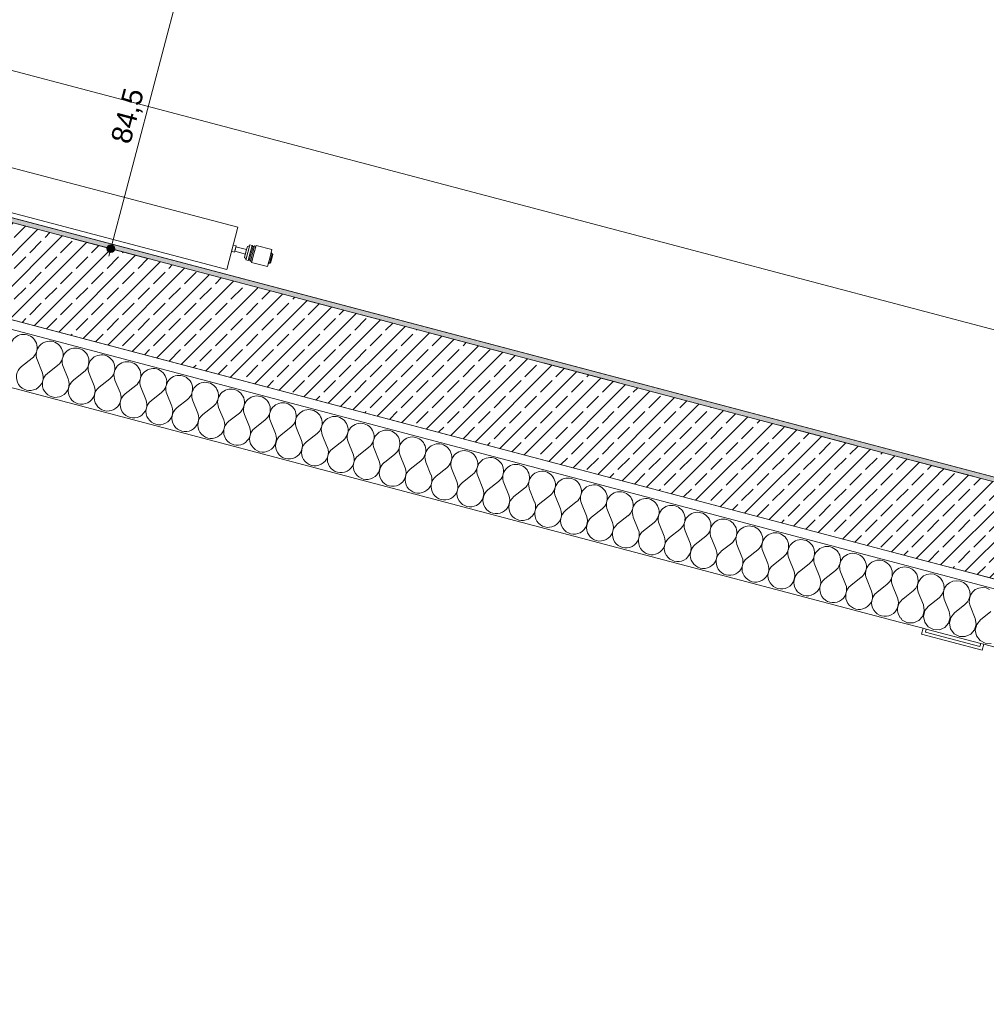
# Model space of a CAD drawing. Header units: millimetres. Extents: x -176817 to 18864955, y -12996033 to 201123.
# Tile 137 of 256: x 173927 to 177018, y -13811 to -10664. Entities that reach past the tile are written whole.
import ezdxf
from ezdxf.enums import TextEntityAlignment as Align

# ---------------------------------------------------------------- set-up
doc = ezdxf.new("R2010")
doc.units = ezdxf.units.MM
doc.header["$MEASUREMENT"] = 0
doc.linetypes.add('Przerywana długa', pattern=[390, 250, -140])
for name, color, linetype in [('210-A Strefy', 7, 'Continuous'), ('213-A Wymiarowanie wewnętrzne', 7, 'Continuous'), ('215-A Wymiarowanie wewnętrzne 1_50', 7, 'Continuous'), ('230-A Ściany wewnętrzne', 7, 'Continuous'), ('231-A Ściany zewnętrzne', 7, 'Continuous'), ('291-A Obróbka blacharska', 7, 'Continuous'), ('410-K Osie', 7, 'Continuous'), ('460-K Stropy', 7, 'Continuous'), ('541-I CO grzejniki.2026.03.04', 7, 'Continuous'), ('Znaczniki drzwi Archicada', 7, 'Continuous')]:
    doc.layers.add(name, color=color, linetype=linetype)
doc.styles.add('STYL_AUTOMATYCZNY_3', font='arial.ttf')
doc.styles.add('STYL_AUTOMATYCZNY_4', font='arial.ttf')
doc.styles.add('STYL_AUTOMATYCZNY_8', font='ARIALN.TTF')
doc.dimstyles.new('STYL_AUTOMATYCZNY__3', dxfattribs={"dimtxt": 64.999998, "dimasz": 47.5, "dimexe": 0.18, "dimexo": 0.0625, "dimgap": 0, "dimtad": 1, "dimdec": 1, "dimlfac": 0.1, "dimzin": 0, "dimdsep": 46, "dimtxsty": 'STYL_AUTOMATYCZNY_4', "dimblk": 'ARROWHEAD_11', "dimblk1": 'ARROWHEAD_11', "dimblk2": 'ARROWHEAD_11', "dimcen": 0.09, "dimclrd": 30, "dimclre": 30, "dimclrt": 30, "dimazin": 0, "dimtfac": 1, "dimtdec": 4, "dimtmove": 0, "dimatfit": 3, "dimfxl": 0, "dimtolj": 1, "dimtzin": 0, "dimarcsym": 0})
pattern_1 = [(45, (0, 0), (-49.497475, 49.497475), []), (45, (-24.75, 24.75), (-49.497475, 49.497475), [52.5, -17.5])]
pattern_2 = [(0, (0, 0), (0, 86.60254), [0, -50]), (0, (25, 43.3), (0, 86.60254), [0, -50])]

# ---------------------------------------------------------------- blocks, each defined once
blk = doc.blocks.new('Strop_10_2', base_point=(162764.6, -8683.8))
at = {"layer": '460-K Stropy', "color": 255, "linetype": 'Continuous', "lineweight": 0, "flags": 128}
blk.add_lwpolyline([(162764.6, -8683.8), (182194.5, -13810.9), (186627.6, 2989.1), (167197.7, 8116.1), (167169.6, 8009.8), (164703.7, -1335.4)], close=True, dxfattribs=at)
blk = doc.blocks.new('Zaplecze_1.19_9_2', base_point=(179928.2, -11588.1))
at = {"layer": '210-A Strefy', "color": 7, "linetype": 'Continuous', "lineweight": 0, "flags": 128}
blk.add_lwpolyline([(173461.6, -11180.7), (181970.3, -13425.9), (182706.5, -10636.2), (176359.5, -8961.4), (176212.8, -9517.5), (174051, -8947.1)], close=True, dxfattribs=at)
blk = doc.blocks.new('Znacznik D 27[6]_2', base_point=(173471.8, -9750.8))
at = {"layer": 'Znaczniki drzwi Archicada', "color": 7, "linetype": 'Continuous', "lineweight": 0}
for p, q in [((173103.9, -9773.1), (173162.8, -9549.8)), ((173356.2, -9600.8), (173297.3, -9824.2)), ((173326.7, -9712.5), (173863.3, -9854.1))]:
    blk.add_line(p, q, dxfattribs=at)
for centre, start, end in [((173259.5, -9575.3), 345.218, 165.218), ((173200.6, -9798.6), 165.218, 345.218)]:
    blk.add_arc(centre, 100, start, end, dxfattribs=at)
at = {"layer": 'Znaczniki drzwi Archicada', "color": 7, "lineweight": 0, "char_height": 65, "attachment_point": 7, "style": 'STYL_AUTOMATYCZNY_3'}
for s, insert, rotation in [('\\A1;{\\pql;\\pt0;\\fArial|b0|i0|c238|p0;\\W1.000000;90\\fArial|b0|i0|c238|p0;\\W1.000000;\\A1{\\H.66x;\\S^  ;}\\fArial|b0|i0|c238|p0;\\W1.000000;\\fArial|b0|i0|c238|p0;\\W1.000000;}', (173479.8, -9720.4), 345.218), ('\\A1;{\\pql;\\pt0;\\fArial|b0|i0|c238|p0;\\W1.000000;DWS.13\\fArial|b0|i0|c238|p0;\\W1.000000;\\fArial|b0|i0|c238|p0;\\W1.000000;\\fArial|b0|i0|c238|p0;\\W1.000000;}', (173220.2, -9856), 75.218), ('\\A1;{\\pql;\\pt0;\\fArial|b0|i0|c238|p0;\\W1.000000;210\\fArial|b0|i0|c238|p0;\\W1.000000;\\A1{\\H.66x;\\S^  ;}\\fArial|b0|i0|c238|p0;\\W1.000000;\\fArial|b0|i0|c238|p0;\\W1.000000;}', (173446.6, -9846.1), 345.218)]:
    blk.add_mtext(s, dxfattribs=dict(at, insert=insert, rotation=rotation))
blk = doc.blocks.new('Drzwi metalowe 27[6]_2')
at = {"layer": '230-A Ściany wewnętrzne', "color": 7, "linetype": 'Continuous', "lineweight": 0}
for p, q in [((172821.4, -9142.7), (172831.6, -9104)), ((172831.6, -9104), (173725, -9339.8)), ((173714.8, -9378.5), (172821.4, -9142.7)), ((173613.4, -9214.1), (173603.2, -9252.8)), ((173742.3, -9274), (173748.7, -9249.9)), ((173748.7, -9249.9), (173845.4, -9275.4)), ((173845.4, -9275.4), (173748.7, -9249.9)), ((173845.4, -9275.4), (173748.7, -9249.9)), ((173738.5, -9288.5), (173603.2, -9252.8)), ((173742.3, -9274), (173725, -9339.8)), ((173839, -9299.6), (173742.3, -9274)), ((173839, -9299.6), (173845.4, -9275.4)), ((173818.6, -9376.9), (173839, -9299.6)), ((173841.6, -9289.9), (173952.8, -9319.2)), ((173956.6, -9304.7), (173952.8, -9319.2)), ((173725, -9339.8), (173714.8, -9378.5)), ((173725, -9339.8), (173763.7, -9350)), ((173763.7, -9350), (173760.6, -9361.6)), ((173760.6, -9361.6), (173818.6, -9376.9)), ((173330.1, -10287.4), (173340.4, -10248.7)), ((173475.7, -10284.5), (173340.4, -10248.7)), ((173489.2, -10233.2), (173471.9, -10299)), ((173527.9, -10243.4), (173489.2, -10233.2)), ((173531, -10231.8), (173527.9, -10243.4)), ((173589, -10247.1), (173531, -10231.8)), ((173568.6, -10324.5), (173589, -10247.1)), ((173471.9, -10299), (173465.5, -10323.1)), ((173471.9, -10299), (173568.6, -10324.5)), ((173465.5, -10323.1), (173562.2, -10348.6)), ((173562.2, -10348.6), (173465.5, -10323.1)), ((173562.2, -10348.6), (173465.5, -10323.1)), ((173568.6, -10324.5), (173562.2, -10348.6)), ((173566, -10334.1), (173677.2, -10363.5)), ((173673.4, -10378), (173677.2, -10363.5))]:
    blk.add_line(p, q, dxfattribs=at)
blk.add_arc((173725, -9339.8), 924, 165.218, 255.218, dxfattribs=at)
at = {"layer": 'Znaczniki drzwi Archicada', "color": 7, "lineweight": 0}
blk.add_blockref('Znacznik D 27[6]_2', (173471.8, -9750.8), dxfattribs=at)
blk = doc.blocks.new('Ściana_37_2', base_point=(173259.9, -11298.1))
at = {"layer": '230-A Ściany wewnętrzne', "linetype": 'Continuous', "lineweight": 0, "true_color": 0x000000}
h = blk.add_hatch(dxfattribs=at)
h.set_pattern_fill('Tynk_0002', color=18, style=0, pattern_type=2)
h.set_pattern_definition(pattern_2)
h.paths.add_polyline_path([(173613.4, -9214.1), (173652, -9224.4), (173931.4, -8165.6), (173892.7, -8155.4)])
h = blk.add_hatch(dxfattribs=at)
h.set_pattern_fill('Beton_zbrojony_0002', color=18, style=0, pattern_type=2)
h.set_pattern_definition(pattern_1)
h.paths.add_polyline_path([(173931.4, -8165.6), (173652, -9224.4), (173748.7, -9249.9), (173845.4, -9275.4), (173942.1, -9300.9), (174221.5, -8242.1)])
h = blk.add_hatch(dxfattribs=at)
h.set_pattern_fill('Tynk_0002', color=18, style=0, pattern_type=2)
h.set_pattern_definition(pattern_2)
h.paths.add_polyline_path([(174183.2, -8387.2), (174055.6, -8870.7), (174070.1, -8874.6), (174197.7, -8391)])
h = blk.add_hatch(dxfattribs=at)
h.set_pattern_fill('Tynk_0002', color=18, style=0, pattern_type=2)
h.set_pattern_definition(pattern_2)
h.paths.add_polyline_path([(174036.5, -8943.2), (173942.1, -9300.9), (173956.6, -9304.7), (174051, -8947.1)])
h = blk.add_hatch(dxfattribs=at)
h.set_pattern_fill('Tynk_0002', color=18, style=0, pattern_type=2)
h.set_pattern_definition(pattern_2)
h.paths.add_polyline_path([(173603.2, -9252.8), (173738.5, -9288.5), (173748.7, -9249.9), (173652, -9224.4), (173613.4, -9214.1)])
h = blk.add_hatch(dxfattribs=at)
h.set_pattern_fill('Tynk_0002', color=18, style=0, pattern_type=2)
h.set_pattern_definition(pattern_2)
h.paths.add_polyline_path([(173956.6, -9304.7), (173942.1, -9300.9), (173845.4, -9275.4), (173841.6, -9289.9), (173952.8, -9319.2)])
h = blk.add_hatch(dxfattribs=at)
h.set_pattern_fill('Tynk_0002', color=18, style=0, pattern_type=2)
h.set_pattern_definition(pattern_2)
h.paths.add_polyline_path([(173330.1, -10287.4), (173368.8, -10297.6), (173465.5, -10323.1), (173475.7, -10284.5), (173340.4, -10248.7)])
h = blk.add_hatch(dxfattribs=at)
h.set_pattern_fill('Tynk_0002', color=18, style=0, pattern_type=2)
h.set_pattern_definition(pattern_2)
h.paths.add_polyline_path([(173330.1, -10287.4), (173118.3, -11090.1), (173157, -11100.3), (173368.8, -10297.6)])
h = blk.add_hatch(dxfattribs=at)
h.set_pattern_fill('Beton_zbrojony_0002', color=18, style=0, pattern_type=2)
h.set_pattern_definition(pattern_1)
h.paths.add_polyline_path([(173368.8, -10297.6), (173157, -11100.3), (173447.1, -11176.9), (173658.9, -10374.2), (173562.2, -10348.6), (173465.5, -10323.1)])
h = blk.add_hatch(dxfattribs=at)
h.set_pattern_fill('Tynk_0002', color=18, style=0, pattern_type=2)
h.set_pattern_definition(pattern_2)
h.paths.add_polyline_path([(173677.2, -10363.5), (173566, -10334.1), (173562.2, -10348.6), (173658.9, -10374.2), (173673.4, -10378)])
h = blk.add_hatch(dxfattribs=at)
h.set_pattern_fill('Tynk_0002', color=18, style=0, pattern_type=2)
h.set_pattern_definition(pattern_2)
h.paths.add_polyline_path([(173447.1, -11176.9), (173461.6, -11180.7), (173673.4, -10378), (173658.9, -10374.2)])
h = blk.add_hatch(dxfattribs=at)
h.set_pattern_fill('Beton_zbrojony_0002', color=18, style=0, pattern_type=2)
h.set_pattern_definition(pattern_1)
h.paths.add_polyline_path([(173447.1, -11176.9), (173157, -11100.3), (173153.2, -11114.8), (173443.3, -11191.4)])
at = {"layer": '230-A Ściany wewnętrzne', "color": 7, "linetype": 'Continuous', "lineweight": 0}
for p, q in [((173931.4, -8165.6), (173652, -9224.4)), ((174221.5, -8242.1), (174215.1, -8266.3)), ((174236, -8246), (174221.5, -8242.1)), ((174215.1, -8266.3), (174189.6, -8363)), ((174189.6, -8363), (174183.2, -8387.2)), ((174055.6, -8870.7), (174183.2, -8387.2)), ((174183.2, -8387.2), (174197.7, -8391)), ((174055.6, -8870.7), (174042.9, -8919.1)), ((174070.1, -8874.6), (174055.6, -8870.7)), ((174042.9, -8919.1), (174036.5, -8943.2)), ((173942.1, -9300.9), (174036.5, -8943.2)), ((174036.5, -8943.2), (174051, -8947.1)), ((173613.4, -9214.1), (173603.2, -9252.8)), ((173652, -9224.4), (173748.7, -9249.9)), ((173748.7, -9249.9), (173738.5, -9288.5)), ((173845.4, -9275.4), (173748.7, -9249.9)), ((173738.5, -9288.5), (173603.2, -9252.8)), ((173845.4, -9275.4), (173841.6, -9289.9)), ((173942.1, -9300.9), (173845.4, -9275.4)), ((173841.6, -9289.9), (173952.8, -9319.2)), ((173956.6, -9304.7), (173952.8, -9319.2)), ((173475.7, -10284.5), (173340.4, -10248.7)), ((173465.5, -10323.1), (173475.7, -10284.5)), ((173368.8, -10297.6), (173157, -11100.3)), ((173368.8, -10297.6), (173465.5, -10323.1)), ((173562.2, -10348.6), (173465.5, -10323.1)), ((173562.2, -10348.6), (173566, -10334.1)), ((173658.9, -10374.2), (173562.2, -10348.6)), ((173566, -10334.1), (173677.2, -10363.5)), ((173447.1, -11176.9), (173658.9, -10374.2))]:
    blk.add_line(p, q, dxfattribs=at)
at = {"layer": '230-A Ściany wewnętrzne', "color": 7, "linetype": 'Continuous', "lineweight": 0, "flags": 128}
for points in [[(173892.7, -8155.4), (173613.4, -9214.1)], [(174070.1, -8874.6), (174197.7, -8391)], [(173956.6, -9304.7), (174051, -8947.1)], [(173157, -10943.5), (173118.3, -11090.1)], [(173461.6, -11180.7), (173500.3, -11034)], [(173461.6, -11180.7), (173447.1, -11176.9)]]:
    blk.add_lwpolyline(points, dxfattribs=at)
at = {"layer": '231-A Ściany zewnętrzne', "color": 7, "linetype": 'Continuous', "lineweight": 0}
for p, q in [((173157, -11100.3), (173153.2, -11114.8)), ((173153.2, -11114.8), (173443.3, -11191.4)), ((173443.3, -11191.4), (173447.1, -11176.9))]:
    blk.add_line(p, q, dxfattribs=at)
at = {"layer": '230-A Ściany wewnętrzne', "color": 7, "linetype": 'Continuous', "lineweight": 0}
blk.add_blockref('Drzwi metalowe 27[6]_2', (0, 0), dxfattribs=at)
blk = doc.blocks.new('*X1068')
at = {"layer": '231-A Ściany zewnętrzne', "color": 7, "linetype": 'Continuous', "lineweight": 0}
for p, q in [((176788.8, -12426.5), (176784.6, -12423.2)), ((176795.6, -12436.1), (176788.8, -12426.5)), ((176799.6, -12447.3), (176795.6, -12436.1)), ((176798, -12470.6), (176800.4, -12459.1)), ((176801.9, -12459.5), (176798.3, -12470.7)), ((176800.4, -12459.1), (176799.6, -12447.3)), ((176808.4, -12449.6), (176801.9, -12459.5)), ((176817.3, -12441.9), (176808.4, -12449.6)), ((176828.1, -12436.9), (176817.3, -12441.9)), ((176839.8, -12435), (176828.1, -12436.9)), ((176851.5, -12436.5), (176839.8, -12435)), ((176862.4, -12441), (176851.5, -12436.5)), ((176871.6, -12448.4), (176862.4, -12441)), ((176878.5, -12458), (176871.6, -12448.4)), ((176882.5, -12469.1), (176878.5, -12458)), ((176911, -12458.8), (176900.2, -12463.7)), ((176922.6, -12456.9), (176911, -12458.8)), ((176934.4, -12458.3), (176922.6, -12456.9)), ((176945.3, -12462.9), (176934.4, -12458.3)), ((176762.5, -12506.9), (176784.3, -12489.6)), ((176784.3, -12489.6), (176792.4, -12481.1)), ((176792.4, -12481.1), (176798, -12470.6)), ((176798.3, -12470.7), (176798, -12482.5)), ((176798, -12482.5), (176800.8, -12494)), ((176875.3, -12503), (176880.9, -12492.5)), ((176881.2, -12492.6), (176880.8, -12504.4)), ((176880.9, -12492.5), (176883.3, -12480.9)), ((176884.8, -12481.3), (176881.2, -12492.6)), ((176883.3, -12480.9), (176882.5, -12469.1)), ((176891.3, -12471.5), (176884.8, -12481.3)), ((176900.2, -12463.7), (176891.3, -12471.5)), ((176954.5, -12470.3), (176945.3, -12462.9)), ((176961.4, -12479.9), (176954.5, -12470.3)), ((176965.4, -12491), (176961.4, -12479.9)), ((176966.2, -12502.8), (176965.4, -12491)), ((176974.1, -12493.3), (176967.6, -12503.2)), ((176983.1, -12485.6), (176974.1, -12493.3)), ((176993.8, -12480.6), (176983.1, -12485.6)), ((177005.5, -12478.8), (176993.8, -12480.6)), ((177017.3, -12480.2), (177005.5, -12478.8)), ((177028.2, -12484.8), (177017.3, -12480.2)), ((176817, -12533.7), (176800.8, -12494)), ((176833.5, -12538.1), (176867.2, -12511.5)), ((176867.2, -12511.5), (176875.3, -12503)), ((176880.8, -12504.4), (176883.7, -12515.9)), ((176899.8, -12555.6), (176883.7, -12515.9)), ((176950, -12533.4), (176958.2, -12524.8)), ((176958.2, -12524.8), (176963.7, -12514.4)), ((176963.7, -12514.4), (176966.2, -12502.8)), ((176964.1, -12514.5), (176963.7, -12526.3)), ((176967.6, -12503.2), (176964.1, -12514.5)), ((176814.9, -12570.4), (176820, -12552.3)), ((176820, -12552.3), (176817, -12533.7)), ((176821.7, -12552.7), (176817.3, -12571)), ((176833.5, -12538.1), (176821.7, -12552.7)), ((176902.9, -12574.2), (176899.8, -12555.6)), ((176916.4, -12560), (176950, -12533.4)), ((176963.7, -12526.3), (176966.6, -12537.7)), ((176982.7, -12577.5), (176966.6, -12537.7)), ((176999.3, -12581.8), (177032.9, -12555.2)), ((176744.4, -12575.7), (176749.6, -12582.6)), ((176749.6, -12582.6), (176766.3, -12591.3)), ((176785.1, -12592), (176802.4, -12584.5)), ((176802.4, -12584.5), (176814.9, -12570.4)), ((176817.3, -12571), (176821.1, -12589.5)), ((176897.7, -12592.3), (176902.9, -12574.2)), ((176904.6, -12574.6), (176900.2, -12592.9)), ((176916.4, -12560), (176904.6, -12574.6)), ((176985.8, -12596), (176982.7, -12577.5)), ((176999.3, -12581.8), (176987.5, -12596.5)), ((176766.3, -12591.3), (176785.1, -12592)), ((176821.1, -12589.5), (176832.5, -12604.5)), ((176832.5, -12604.5), (176849.2, -12613.1)), ((176849.2, -12613.1), (176868, -12613.8)), ((176868, -12613.8), (176885.3, -12606.4)), ((176885.3, -12606.4), (176897.7, -12592.3)), ((176900.2, -12592.9), (176904, -12611.3)), ((176904, -12611.3), (176915.4, -12626.3)), ((176968.2, -12628.3), (176980.6, -12614.1)), ((176980.6, -12614.1), (176985.8, -12596)), ((176987.5, -12596.5), (176983, -12614.8)), ((176983, -12614.8), (176986.9, -12633.2)), ((176915.4, -12626.3), (176932.1, -12635)), ((176932.1, -12635), (176950.9, -12635.7)), ((176950.9, -12635.7), (176968.2, -12628.3)), ((176986.9, -12633.2), (176998.2, -12648.2)), ((176998.2, -12648.2), (177015, -12656.9)), ((177015, -12656.9), (177033.8, -12657.6))]:
    blk.add_line(p, q, dxfattribs=at)
blk = doc.blocks.new('Ściana_85_2', base_point=(176832.7, -12240.9))
at = {"layer": '231-A Ściany zewnętrzne', "linetype": 'Continuous', "lineweight": 0, "true_color": 0x000000}
blk.add_hatch(color=18, dxfattribs=at).paths.add_polyline_path([(180360.4, -13001.1), (176874.8, -12081.4), (176871, -12095.9), (180356.6, -13015.6)])
h = blk.add_hatch(dxfattribs=at)
h.set_pattern_fill('Beton_zbrojony_0002', color=18, style=0, pattern_type=2)
h.set_pattern_definition(pattern_1)
h.paths.add_polyline_path([(176794.4, -12385.9), (180280.1, -13305.7), (180356.6, -13015.6), (176871, -12095.9)])
at = {"layer": '231-A Ściany zewnętrzne', "color": 7, "linetype": 'Continuous', "lineweight": 0}
for p, q in [((180356.6, -13015.6), (176871, -12095.9)), ((176794.4, -12385.9), (180280.1, -13305.7)), ((176786.8, -12414.9), (180272.4, -13334.7))]:
    blk.add_line(p, q, dxfattribs=at)
at = {"layer": '231-A Ściany zewnętrzne', "color": 7, "linetype": 'Continuous', "lineweight": 0, "flags": 128}
for points in [[(180360.4, -13001.1), (176874.8, -12081.4)], [(176740.8, -12589), (176816.5, -12609)], [(176826.2, -12611.5), (177000.2, -12657.4)], [(177009.9, -12660), (180226.5, -13508.8)]]:
    blk.add_lwpolyline(points, dxfattribs=at)
at = {"layer": '231-A Ściany zewnętrzne', "color": 7, "lineweight": 0}
blk.add_blockref('*X1068', (0, 0), dxfattribs=at)
blk = doc.blocks.new('*X1097')
at = {"layer": '231-A Ściany zewnętrzne', "color": 7, "linetype": 'Continuous', "lineweight": 0}
for p, q in [((173932.8, -11772.7), (173966.4, -11746.1)), ((173999.1, -11790.2), (173983, -11750.5)), ((174015.7, -11794.5), (174049.3, -11768)), ((174082, -11812), (174065.9, -11772.3)), ((174098.6, -11816.4), (174132.2, -11789.8)), ((174164.9, -11833.9), (174148.8, -11794.2)), ((174181.5, -11838.3), (174215.1, -11811.7)), ((174247.8, -11855.8), (174231.6, -11816.1)), ((174264.3, -11860.1), (174298, -11833.6)), ((174330.6, -11877.6), (174314.5, -11837.9)), ((174347.2, -11882), (174380.8, -11855.4)), ((174413.5, -11899.5), (174397.4, -11859.8)), ((174430.1, -11903.9), (174463.7, -11877.3)), ((174496.4, -11921.4), (174480.3, -11881.7)), ((174513, -11925.8), (174546.6, -11899.2)), ((174579.3, -11943.3), (174563.2, -11903.5)), ((174595.8, -11947.6), (174629.5, -11921)), ((174662.2, -11965.1), (174646, -11925.4)), ((174678.7, -11969.5), (174712.3, -11942.9)), ((174745, -11987), (174728.9, -11947.3)), ((174761.6, -11991.4), (174795.2, -11964.8)), ((174827.9, -12008.9), (174811.8, -11969.1)), ((174844.5, -12013.2), (174878.1, -11986.6)), ((174910.8, -12030.7), (174894.7, -11991)), ((174927.4, -12035.1), (174961, -12008.5)), ((174993.7, -12052.6), (174977.5, -12012.9)), ((175010.2, -12057), (175043.8, -12030.4)), ((175076.5, -12074.5), (175060.4, -12034.8)), ((175093.1, -12078.8), (175126.7, -12052.3)), ((175159.4, -12096.3), (175143.3, -12056.6)), ((175176, -12100.7), (175209.6, -12074.1)), ((175242.3, -12118.2), (175226.2, -12078.5)), ((175258.9, -12122.6), (175292.5, -12096)), ((175325.2, -12140.1), (175309.1, -12100.4)), ((175341.7, -12144.4), (175375.4, -12117.9)), ((175408, -12161.9), (175391.9, -12122.2)), ((175424.6, -12166.3), (175458.2, -12139.7)), ((175490.9, -12183.8), (175474.8, -12144.1)), ((175507.5, -12188.2), (175541.1, -12161.6)), ((175573.8, -12205.7), (175557.7, -12166)), ((175590.4, -12210.1), (175624, -12183.5)), ((175656.7, -12227.6), (175640.6, -12187.8)), ((175673.3, -12231.9), (175706.9, -12205.3)), ((175739.6, -12249.4), (175723.4, -12209.7)), ((175756.1, -12253.8), (175789.7, -12227.2)), ((175822.4, -12271.3), (175806.3, -12231.6)), ((175839, -12275.7), (175872.6, -12249.1)), ((175905.3, -12293.2), (175889.2, -12253.4)), ((175921.9, -12297.5), (175955.5, -12270.9)), ((175988.2, -12315), (175972.1, -12275.3)), ((176004.8, -12319.4), (176038.4, -12292.8)), ((176071.1, -12336.9), (176055, -12297.2)), ((176087.6, -12341.3), (176121.3, -12314.7)), ((176153.9, -12358.8), (176137.8, -12319.1)), ((176170.5, -12363.1), (176204.1, -12336.6)), ((176236.8, -12380.6), (176220.7, -12340.9)), ((176253.4, -12385), (176287, -12358.4)), ((176319.7, -12402.5), (176303.6, -12362.8)), ((176336.3, -12406.9), (176369.9, -12380.3)), ((176402.6, -12424.4), (176386.5, -12384.7)), ((176419.2, -12428.7), (176452.8, -12402.2)), ((176485.5, -12446.2), (176469.3, -12406.5)), ((176502, -12450.6), (176535.6, -12424)), ((176568.3, -12468.1), (176552.2, -12428.4)), ((176584.9, -12472.5), (176618.5, -12445.9)), ((176651.2, -12490), (176635.1, -12450.3)), ((176667.8, -12494.4), (176701.4, -12467.8)), ((176734.1, -12511.9), (176718, -12472.1)), ((176750.7, -12516.2), (176762.5, -12506.9))]:
    blk.add_line(p, q, dxfattribs=at)
for centre, start, end in [((173939.9, -11712.5), 75.218, 202.0879), ((173939.9, -11712.5), 308.3481, 75.218), ((174022.7, -11734.3), 75.218, 202.0879), ((174022.7, -11734.3), 308.3481, 75.218), ((174105.6, -11756.2), 75.218, 202.0879), ((174105.6, -11756.2), 308.3481, 75.218), ((174188.5, -11778.1), 75.218, 202.0879), ((174188.5, -11778.1), 308.3481, 75.218), ((174271.4, -11799.9), 75.218, 202.0879), ((174271.4, -11799.9), 308.3481, 75.218), ((173959.4, -11806.3), 128.3481, 22.0879), ((174042.3, -11828.2), 128.3481, 22.0879), ((174354.2, -11821.8), 75.218, 202.0879), ((174354.2, -11821.8), 308.3481, 75.218), ((174437.1, -11843.7), 75.218, 202.0879), ((174125.2, -11850), 128.3481, 22.0879), ((174437.1, -11843.7), 308.3481, 75.218), ((174520, -11865.6), 75.218, 202.0879), ((174520, -11865.6), 308.3481, 75.218), ((174208.1, -11871.9), 128.3481, 22.0879), ((174290.9, -11893.8), 128.3481, 22.0879), ((174602.9, -11887.4), 75.218, 202.0879), ((174602.9, -11887.4), 308.3481, 75.218), ((174373.8, -11915.6), 128.3481, 22.0879), ((174685.7, -11909.3), 75.218, 202.0879), ((174685.7, -11909.3), 308.3481, 75.218), ((174768.6, -11931.2), 75.218, 202.0879), ((174768.6, -11931.2), 308.3481, 75.218), ((174456.7, -11937.5), 128.3481, 22.0879), ((174539.6, -11959.4), 128.3481, 22.0879), ((174851.5, -11953), 75.218, 202.0879), ((174851.5, -11953), 308.3481, 75.218), ((174622.4, -11981.2), 128.3481, 22.0879), ((174934.4, -11974.9), 75.218, 202.0879), ((174934.4, -11974.9), 308.3481, 75.218), ((175017.3, -11996.8), 75.218, 202.0879), ((175017.3, -11996.8), 308.3481, 75.218), ((174705.3, -12003.1), 128.3481, 22.0879), ((175100.1, -12018.6), 75.218, 202.0879), ((175100.1, -12018.6), 308.3481, 75.218), ((174788.2, -12025), 128.3481, 22.0879), ((174871.1, -12046.8), 128.3481, 22.0879), ((175183, -12040.5), 75.218, 202.0879), ((175183, -12040.5), 308.3481, 75.218), ((175265.9, -12062.4), 75.218, 202.0879), ((175265.9, -12062.4), 308.3481, 75.218), ((174953.9, -12068.7), 128.3481, 22.0879), ((175348.8, -12084.2), 75.218, 202.0879), ((175348.8, -12084.2), 308.3481, 75.218), ((175036.8, -12090.6), 128.3481, 22.0879), ((175119.7, -12112.5), 128.3481, 22.0879), ((175431.6, -12106.1), 75.218, 202.0879), ((175431.6, -12106.1), 308.3481, 75.218), ((175202.6, -12134.3), 128.3481, 22.0879), ((175514.5, -12128), 75.218, 202.0879), ((175514.5, -12128), 308.3481, 75.218), ((175597.4, -12149.9), 75.218, 202.0879), ((175597.4, -12149.9), 308.3481, 75.218), ((175285.5, -12156.2), 128.3481, 22.0879), ((175368.3, -12178.1), 128.3481, 22.0879), ((175680.3, -12171.7), 75.218, 202.0879), ((175680.3, -12171.7), 308.3481, 75.218), ((175451.2, -12199.9), 128.3481, 22.0879), ((175763.2, -12193.6), 75.218, 202.0879), ((175763.2, -12193.6), 308.3481, 75.218), ((175846, -12215.5), 75.218, 202.0879), ((175846, -12215.5), 308.3481, 75.218), ((175534.1, -12221.8), 128.3481, 22.0879), ((175617, -12243.7), 128.3481, 22.0879), ((175928.9, -12237.3), 75.218, 202.0879), ((175928.9, -12237.3), 308.3481, 75.218), ((175699.8, -12265.5), 128.3481, 22.0879), ((176011.8, -12259.2), 75.218, 202.0879), ((176011.8, -12259.2), 308.3481, 75.218), ((176094.7, -12281.1), 75.218, 202.0879), ((176094.7, -12281.1), 308.3481, 75.218), ((175782.7, -12287.4), 128.3481, 22.0879), ((176177.5, -12302.9), 75.218, 202.0879), ((176177.5, -12302.9), 308.3481, 75.218), ((175865.6, -12309.3), 128.3481, 22.0879), ((175948.5, -12331.1), 128.3481, 22.0879), ((176260.4, -12324.8), 75.218, 202.0879), ((176260.4, -12324.8), 308.3481, 75.218), ((176343.3, -12346.7), 75.218, 202.0879), ((176031.4, -12353), 128.3481, 22.0879), ((176343.3, -12346.7), 308.3481, 75.218), ((176426.2, -12368.5), 75.218, 202.0879), ((176426.2, -12368.5), 308.3481, 75.218), ((176114.2, -12374.9), 128.3481, 22.0879), ((176197.1, -12396.8), 128.3481, 22.0879), ((176509.1, -12390.4), 75.218, 202.0879), ((176509.1, -12390.4), 308.3481, 75.218), ((176280, -12418.6), 128.3481, 22.0879), ((176591.9, -12412.3), 75.218, 202.0879), ((176591.9, -12412.3), 308.3481, 75.218), ((176674.8, -12434.2), 75.218, 202.0879), ((176674.8, -12434.2), 308.3481, 75.218), ((176362.9, -12440.5), 128.3481, 22.0879), ((176445.7, -12462.4), 128.3481, 22.0879), ((176757.7, -12456), 75.218, 202.0879), ((176757.7, -12456), 50.9162, 75.218), ((176528.6, -12484.2), 128.3481, 22.0879), ((176611.5, -12506.1), 128.3481, 22.0879), ((176694.4, -12528), 128.3481, 22.0879), ((176777.3, -12549.8), 128.3481, 219.1705)]:
    blk.add_arc(centre, 42.9, start, end, dxfattribs=at)
blk = doc.blocks.new('Ściana_99_2', base_point=(172626.2, -11130.9))
at = {"layer": '231-A Ściany zewnętrzne', "linetype": 'Continuous', "lineweight": 0, "true_color": 0x000000}
h = blk.add_hatch(dxfattribs=at)
h.set_pattern_fill('Beton_zbrojony_0002', color=18, style=0, pattern_type=2)
h.set_pattern_definition(pattern_1)
h.paths.add_polyline_path([(172588, -11276), (176794.4, -12385.9), (176871, -12095.9), (172664.5, -10985.9)])
blk.add_hatch(color=18, dxfattribs=at).paths.add_polyline_path([(173443.3, -11191.4), (176871, -12095.9), (176874.8, -12081.4), (173447.1, -11176.9)])
at = {"layer": '231-A Ściany zewnętrzne', "color": 7, "linetype": 'Continuous', "lineweight": 0}
for p, q in [((176871, -12095.9), (173443.3, -11191.4)), ((172588, -11276), (176794.4, -12385.9)), ((172580.3, -11305), (176786.8, -12414.9))]:
    blk.add_line(p, q, dxfattribs=at)
at = {"layer": '231-A Ściany zewnętrzne', "color": 7, "linetype": 'Continuous', "lineweight": 0, "flags": 128}
for points in [[(176874.8, -12081.4), (173447.1, -11176.9)], [(172534.4, -11479), (176740.8, -12589)]]:
    blk.add_lwpolyline(points, dxfattribs=at)
at = {"layer": '231-A Ściany zewnętrzne', "color": 7, "lineweight": 0}
blk.add_blockref('*X1097', (0, 0), dxfattribs=at)
blk = doc.blocks.new('Słup_341_2', base_point=(176913.2, -12634.5))
at = {"layer": '291-A Obróbka blacharska', "color": 7, "linetype": 'Continuous', "lineweight": 0, "flags": 128}
blk.add_lwpolyline([(177004.8, -12679.3), (177009.9, -12660), (177000.2, -12657.4), (176997.7, -12667.1), (176823.7, -12621.2), (176826.2, -12611.5), (176816.5, -12609), (176811.4, -12628.3)], close=True, dxfattribs=at)
blk = doc.blocks.new('*D3179')
at = {"layer": '213-A Wymiarowanie wewnętrzne', "linetype": 'Continuous', "lineweight": 200}
for points in [[(173550.7, -10736.9), (173551.6, -10741.7), (173554.3, -10745.8), (173558.4, -10748.5), (173563.2, -10749.4), (173568, -10748.5), (173572, -10745.8), (173574.7, -10741.7), (173575.7, -10736.9), (173574.7, -10732.2), (173572, -10728.1), (173568, -10725.4), (173563.2, -10724.4), (173558.4, -10725.4), (173554.3, -10728.1), (173551.6, -10732.2)], [(182088.4, -12989.8), (182089.4, -12994.6), (182092.1, -12998.7), (182096.1, -13001.4), (182100.9, -13002.3), (182105.7, -13001.4), (182109.8, -12998.7), (182112.5, -12994.6), (182113.4, -12989.8), (182112.5, -12985), (182109.8, -12981), (182105.7, -12978.3), (182100.9, -12977.3), (182096.1, -12978.3), (182092.1, -12981), (182089.4, -12985)]]:
    blk.add_hatch(color=30, dxfattribs=at).paths.add_polyline_path(points)
at = {"layer": '213-A Wymiarowanie wewnętrzne', "color": 30, "linetype": 'Continuous', "lineweight": 0}
for p, q in [((173566.4, -10724.8), (173575.1, -10691.6)), ((173551.2, -10782.3), (173560, -10749)), ((173575.3, -10740.1), (182088.8, -12986.6))]:
    blk.add_line(p, q, dxfattribs=at)
blk.add_circle((173563.2, -10736.9), 12.5, dxfattribs=at)
at = {"layer": '213-A Wymiarowanie wewnętrzne', "color": 30, "lineweight": 200, "insert": (177763.5, -11831.8), "char_height": 65, "attachment_point": 7, "rotation": 345.218, "style": 'STYL_AUTOMATYCZNY_4'}
blk.add_mtext('\\A1;{\\pql;\\fArial|b0|i0|c238|p0;\\W1.000000;883}', dxfattribs=at)
blk = doc.blocks.new('ARROWHEAD_11')
at = {"color": 0, "linetype": 'Continuous', "lineweight": 0}
blk.add_line((0, 0), (-1, 0), dxfattribs=at)
at = {"color": 0, "linetype": 'Continuous', "lineweight": 0, "const_width": 0.25, "flags": 128}
blk.add_lwpolyline([(-0.125, 0, 1), (0.125, 0, 1)], format="xyb", close=True, dxfattribs=at)
blk = doc.blocks.new('*D3482')
at = {"layer": '215-A Wymiarowanie wewnętrzne 1_50', "linetype": 'Continuous', "lineweight": 200}
for points in [[(174421.6, -10578.7), (174422.6, -10583.5), (174425.3, -10587.6), (174429.3, -10590.3), (174434.1, -10591.2), (174438.9, -10590.3), (174443, -10587.6), (174445.7, -10583.5), (174446.6, -10578.7), (174445.7, -10573.9), (174443, -10569.9), (174438.9, -10567.2), (174434.1, -10566.2), (174429.3, -10567.2), (174425.3, -10569.9), (174422.6, -10573.9)], [(174206, -11395.9), (174206.9, -11400.7), (174209.6, -11404.8), (174213.7, -11407.5), (174218.5, -11408.4), (174223.3, -11407.5), (174227.3, -11404.8), (174230, -11400.7), (174231, -11395.9), (174230, -11391.2), (174227.3, -11387.1), (174223.3, -11384.4), (174218.5, -11383.4), (174213.7, -11384.4), (174209.6, -11387.1), (174206.9, -11391.2)]]:
    blk.add_hatch(color=30, dxfattribs=at).paths.add_polyline_path(points)
at = {"layer": '215-A Wymiarowanie wewnętrzne 1_50', "color": 30, "linetype": 'Continuous', "lineweight": 0}
for p, q in [((174221.7, -11383.9), (174430.9, -10590.8)), ((174479.5, -10590.7), (174446.2, -10581.9)), ((174206.4, -11392.8), (174173.2, -11384)), ((174212.1, -11420.1), (174215.3, -11408)), ((174263.8, -11407.9), (174230.6, -11399.1))]:
    blk.add_line(p, q, dxfattribs=at)
for centre in [(174434.1, -10578.7), (174218.5, -11395.9)]:
    blk.add_circle(centre, 12.5, dxfattribs=at)
at = {"layer": '215-A Wymiarowanie wewnętrzne 1_50', "color": 30, "lineweight": 200, "insert": (174291.6, -11067.9), "char_height": 65, "attachment_point": 7, "rotation": 75.218, "style": 'STYL_AUTOMATYCZNY_4'}
blk.add_mtext('\\A1;{\\pql;\\fArial|b0|i0|c238|p0;\\W1.000000;84,5}', dxfattribs=at)
blk = doc.blocks.new('*D3774')
at = {"layer": '215-A Wymiarowanie wewnętrzne 1_50', "linetype": 'Continuous', "lineweight": 200}
for points in [[(172328.5, -10900.5), (172329.4, -10905.3), (172332.1, -10909.4), (172336.2, -10912.1), (172341, -10913), (172345.8, -10912.1), (172349.8, -10909.4), (172352.5, -10905.3), (172353.5, -10900.5), (172352.5, -10895.7), (172349.8, -10891.7), (172345.8, -10889), (172341, -10888), (172336.2, -10889), (172332.1, -10891.7), (172329.4, -10895.7)], [(172251.9, -11190.6), (172252.9, -11195.4), (172255.6, -11199.4), (172259.7, -11202.1), (172264.4, -11203.1), (172269.2, -11202.1), (172273.3, -11199.4), (172276, -11195.4), (172276.9, -11190.6), (172276, -11185.8), (172273.3, -11181.8), (172269.2, -11179), (172264.4, -11178.1), (172259.7, -11179), (172255.6, -11181.8), (172252.9, -11185.8)]]:
    blk.add_hatch(color=30, dxfattribs=at).paths.add_polyline_path(points)
at = {"layer": '215-A Wymiarowanie wewnętrzne 1_50', "color": 30, "linetype": 'Continuous', "lineweight": 0}
for p, q in [((172267.6, -11178.5), (172337.8, -10912.6)), ((172328.9, -10897.3), (172295.7, -10888.6)), ((172386.3, -10912.5), (172353.1, -10903.7)), ((172252.4, -11187.4), (172219.1, -11178.6)), ((172258.1, -11214.8), (172261.3, -11202.7)), ((172309.8, -11202.5), (172276.5, -11193.8))]:
    blk.add_line(p, q, dxfattribs=at)
for centre in [(172341, -10900.5), (172264.4, -11190.6)]:
    blk.add_circle(centre, 12.5, dxfattribs=at)
at = {"layer": '215-A Wymiarowanie wewnętrzne 1_50', "color": 30, "lineweight": 200, "insert": (172277.5, -11090.2), "char_height": 65, "attachment_point": 7, "rotation": 75.218, "style": 'STYL_AUTOMATYCZNY_4'}
blk.add_mtext('\\A1;{\\pql;\\fArial|b0|i0|c238|p0;\\W1.000000;30}', dxfattribs=at)
blk = doc.blocks.new('*D3870')
at = {"layer": '213-A Wymiarowanie wewnętrzne', "linetype": 'Continuous', "lineweight": 200}
for points in [[(176119.7, -9822.8), (176120.6, -9827.6), (176123.3, -9831.7), (176127.4, -9834.4), (176132.2, -9835.3), (176137, -9834.4), (176141, -9831.7), (176143.7, -9827.6), (176144.7, -9822.8), (176143.7, -9818), (176141, -9814), (176137, -9811.3), (176132.2, -9810.3), (176127.4, -9811.3), (176123.3, -9814), (176120.6, -9818)], [(182481.2, -11501.5), (182482.1, -11506.2), (182484.8, -11510.3), (182488.9, -11513), (182493.7, -11514), (182498.5, -11513), (182502.5, -11510.3), (182505.2, -11506.2), (182506.2, -11501.5), (182505.2, -11496.7), (182502.5, -11492.6), (182498.5, -11489.9), (182493.7, -11489), (182488.9, -11489.9), (182484.8, -11492.6), (182482.1, -11496.7)]]:
    blk.add_hatch(color=30, dxfattribs=at).paths.add_polyline_path(points)
at = {"layer": '213-A Wymiarowanie wewnętrzne', "color": 30, "linetype": 'Continuous', "lineweight": 0}
for p, q in [((176120.2, -9868.2), (176129, -9834.9)), ((176144.3, -9826), (182481.6, -11498.3))]:
    blk.add_line(p, q, dxfattribs=at)
at = {"layer": '213-A Wymiarowanie wewnętrzne', "color": 30, "lineweight": 200, "insert": (179208.4, -10621.1), "char_height": 65, "attachment_point": 7, "rotation": 345.218, "style": 'STYL_AUTOMATYCZNY_4'}
blk.add_mtext('\\A1;{\\pql;\\fArial|b0|i0|c238|p0;\\W1.000000;657,9}', dxfattribs=at)
blk = doc.blocks.new('*D3873')
at = {"layer": '213-A Wymiarowanie wewnętrzne', "linetype": 'Continuous', "lineweight": 200}
for points in [[(178437.7, -10107.9), (178438.7, -10112.7), (178441.4, -10116.8), (178445.4, -10119.5), (178450.2, -10120.4), (178455, -10119.5), (178459.1, -10116.8), (178461.8, -10112.7), (178462.7, -10107.9), (178461.8, -10103.1), (178459.1, -10099.1), (178455, -10096.4), (178450.2, -10095.4), (178445.4, -10096.4), (178441.4, -10099.1), (178438.7, -10103.1)], [(177844.5, -12356.1), (177845.4, -12360.8), (177848.2, -12364.9), (177852.2, -12367.6), (177857, -12368.6), (177861.8, -12367.6), (177865.8, -12364.9), (177868.5, -12360.8), (177869.5, -12356.1), (177868.5, -12351.3), (177865.8, -12347.2), (177861.8, -12344.5), (177857, -12343.6), (177852.2, -12344.5), (177848.2, -12347.2), (177845.4, -12351.3)]]:
    blk.add_hatch(color=30, dxfattribs=at).paths.add_polyline_path(points)
at = {"layer": '213-A Wymiarowanie wewnętrzne', "color": 30, "linetype": 'Continuous', "lineweight": 0}
for p, q in [((178438.1, -10104.7), (178404.9, -10096)), ((177860.2, -12344), (178447, -10120)), ((178495.5, -10119.9), (178462.3, -10111.1))]:
    blk.add_line(p, q, dxfattribs=at)
blk.add_circle((178450.2, -10107.9), 12.5, dxfattribs=at)
at = {"layer": '213-A Wymiarowanie wewnętrzne', "color": 30, "lineweight": 200, "insert": (178112.6, -11336.5), "char_height": 65, "attachment_point": 7, "rotation": 75.218, "style": 'STYL_AUTOMATYCZNY_4'}
blk.add_mtext('\\A1;{\\pql;\\fArial|b0|i0|c238|p0;\\W1.000000;232,5}', dxfattribs=at)
blk = doc.blocks.new('Standardowy znacznik osi[636]_2', base_point=(14699.6, 30697))
at = {"layer": '410-K Osie', "color": 5, "linetype": 'Przerywana długa', "lineweight": 0}
blk.add_line((17600.4, 29931.6), (181485.5, -13313.5), dxfattribs=at)
at = {"layer": '410-K Osie', "color": 7, "lineweight": 0, "style": 'STYL_AUTOMATYCZNY_8'}
for tag, p in [('AC_MarkerText_1_0', (14599.8, 30777.3)), ('AC_MarkerText_1_1', (184528, -14062.5))]:
    blk.add_attdef(tag, text='', height=100, rotation=345.218, dxfattribs=at).set_placement(p, align=Align.TOP_CENTER)

msp = doc.modelspace()

# ---------------------------------------------------------------- linework, layer by layer
at = {"layer": '210-A Strefy', "color": 252, "linetype": 'Continuous', "lineweight": 0, "flags": 128}
msp.add_lwpolyline([(173461.58, -11180.7), (181970.34, -13425.95), (182706.47, -10636.24), (176359.49, -8961.43), (176212.76, -9517.51), (174050.98, -8947.07)], close=True, dxfattribs=at)
at = {"layer": '541-I CO grzejniki.2026.03.04', "color": 8, "linetype": 'Continuous', "lineweight": 0}
for p, q in [((174625.06, -11326.69), (173657.83, -11072.77)), ((173657.83, -11072.77), (174625.06, -11326.69)), ((173622.28, -11208.18), (174589.51, -11462.11)), ((174589.51, -11462.11), (173622.28, -11208.18)), ((174589.51, -11462.11), (174625.06, -11326.69)), ((174625.06, -11326.69), (174589.51, -11462.11)), ((174609.82, -11384.73), (174604.74, -11404.07)), ((174604.74, -11404.07), (174609.82, -11384.73)), ((174619.3, -11387.22), (174609.82, -11384.73)), ((174609.82, -11384.73), (174619.3, -11387.22)), ((174619.3, -11387.22), (174614.22, -11406.56)), ((174614.22, -11406.56), (174619.3, -11387.22)), ((174618.67, -11389.63), (174616.76, -11396.89)), ((174652.43, -11398.5), (174618.67, -11389.63)), ((174655.08, -11388.39), (174650.47, -11405.97)), ((174662.21, -11386.44), (174655.08, -11388.39)), ((174663.01, -11383.41), (174656.66, -11407.59)), ((174662.21, -11386.44), (174656.66, -11407.59)), ((174670.63, -11385.41), (174663.01, -11383.41)), ((174670.63, -11385.41), (174664.28, -11409.59)), ((174673.15, -11389.73), (174667.7, -11410.49)), ((174673.15, -11389.73), (174670.63, -11385.41)), ((174677.47, -11387.21), (174671.12, -11411.39)), ((174677.47, -11387.21), (174673.15, -11389.73)), ((174683.07, -11385.58), (174675.96, -11412.66)), ((174682.3, -11388.48), (174675.96, -11412.66)), ((174682.3, -11388.48), (174677.47, -11387.21)), ((174733.84, -11398.91), (174683.07, -11385.58)), ((174604.74, -11404.07), (174614.22, -11406.56)), ((174604.74, -11404.07), (174614.22, -11406.56)), ((174616.76, -11396.89), (174614.86, -11404.14)), ((174614.86, -11404.14), (174648.62, -11413.01)), ((174650.47, -11405.97), (174645.85, -11423.54)), ((174648.62, -11413.01), (174650.52, -11405.75)), ((174656.66, -11407.59), (174650.31, -11431.77)), ((174650.52, -11405.75), (174652.43, -11398.5)), ((174656.66, -11407.59), (174651.11, -11428.74)), ((174664.28, -11409.59), (174657.93, -11433.78)), ((174667.7, -11410.49), (174662.25, -11431.25)), ((174671.12, -11411.39), (174664.77, -11435.57)), ((174675.96, -11412.66), (174668.85, -11439.74)), ((174675.96, -11412.66), (174669.61, -11436.84)), ((174733.84, -11398.91), (174726.73, -11425.99)), ((174731.52, -11407.76), (174726.73, -11425.99)), ((174734.27, -11412.46), (174730.46, -11426.97)), ((174734.27, -11412.46), (174731.52, -11407.76)), ((174732.96, -11427.63), (174736.77, -11413.12)), ((174736.77, -11413.12), (174734.27, -11412.46)), ((174645.85, -11423.54), (174651.11, -11428.74)), ((174650.31, -11431.77), (174657.93, -11433.78)), ((174657.93, -11433.78), (174662.25, -11431.25)), ((174662.25, -11431.25), (174664.77, -11435.57)), ((174664.77, -11435.57), (174669.61, -11436.84)), ((174668.85, -11439.74), (174719.62, -11453.07)), ((174726.73, -11425.99), (174719.62, -11453.07)), ((174726.73, -11425.99), (174721.95, -11444.22)), ((174721.95, -11444.22), (174726.65, -11441.48)), ((174730.46, -11426.97), (174726.65, -11441.48)), ((174726.65, -11441.48), (174729.15, -11442.13)), ((174729.15, -11442.13), (174732.96, -11427.63))]:
    msp.add_line(p, q, dxfattribs=at)

# ---------------------------------------------------------------- block references
at = {"layer": '210-A Strefy', "color": 7, "linetype": 'Continuous', "lineweight": 0}
msp.add_blockref('Zaplecze_1.19_9_2', (179928.23, -11588.13), dxfattribs=at)
at = {"layer": '230-A Ściany wewnętrzne', "color": 7, "lineweight": 0}
msp.add_blockref('Ściana_37_2', (173259.95, -11298.14), dxfattribs=at)
at = {"layer": '231-A Ściany zewnętrzne', "color": 7, "lineweight": 0}
for name, p in [('Ściana_99_2', (172626.23, -11130.92)), ('Ściana_85_2', (176832.69, -12240.9))]:
    msp.add_blockref(name, p, dxfattribs=at)
at = {"layer": '291-A Obróbka blacharska', "color": 7, "lineweight": 0}
msp.add_blockref('Słup_341_2', (176913.22, -12634.47), dxfattribs=at)
at = {"layer": '410-K Osie', "color": 5, "linetype": 'Continuous', "lineweight": 0}
msp.add_blockref('Standardowy znacznik osi[636]_2', (14699.64, 30697.04), dxfattribs=at)
at = {"layer": '460-K Stropy', "color": 255, "linetype": 'Continuous', "lineweight": 0}
msp.add_blockref('Strop_10_2', (162764.61, -8683.82), dxfattribs=at)

# ---------------------------------------------------------------- dimensions: what is measured, and where the dimension line sits
at = {"layer": '213-A Wymiarowanie wewnętrzne', "color": 30, "linetype": 'Continuous', "lineweight": 200}
for base, p1, p2, angle, picture, middle, turn in [((182493.67, -11501.47), (176212.76, -9517.51), (182727.35, -10615.9), 345.21803, '*D3870', (179321.97, -10617.48), 345.21803), ((178450.22, -10107.91), (177856.99, -12356.05), (176212.76, -9517.51), 75.21803, '*D3873', (178108.93, -11222.94), 75.21803), ((182100.93, -12989.83), (173447.08, -11176.88), (181984.84, -13429.77), 345.21803, '*D3179', (177843.5, -11819.35), 345.21803)]:
    dim = msp.add_linear_dim(base=base, p1=p1, p2=p2, angle=angle, dimstyle='STYL_AUTOMATYCZNY__3', dxfattribs=at)
    dim.commit()
    dim.dimension.update_dxf_attribs({"geometry": picture, "text_midpoint": middle, "dimtype": 160, "text_rotation": turn})
at = {"layer": '215-A Wymiarowanie wewnętrzne 1_50', "color": 30, "linetype": 'Continuous', "lineweight": 200}
for base, p1, p2, picture, middle in [((174434.13, -10578.72), (174767.73, -11540.88), (173673.4, -10377.98), '*D3482', (174281.65, -10978.24)), ((172340.98, -10900.52), (174691.19, -11830.95), (173153.18, -11114.84), '*D3774', (172258.69, -11034.05))]:
    dim = msp.add_linear_dim(base=base, p1=p1, p2=p2, angle=75.21803, dimstyle='STYL_AUTOMATYCZNY__3', dxfattribs=at)
    dim.commit()
    dim.dimension.update_dxf_attribs({"geometry": picture, "text_midpoint": middle, "dimtype": 160, "text_rotation": 75.21803})

doc.saveas('drawing.dxf')
